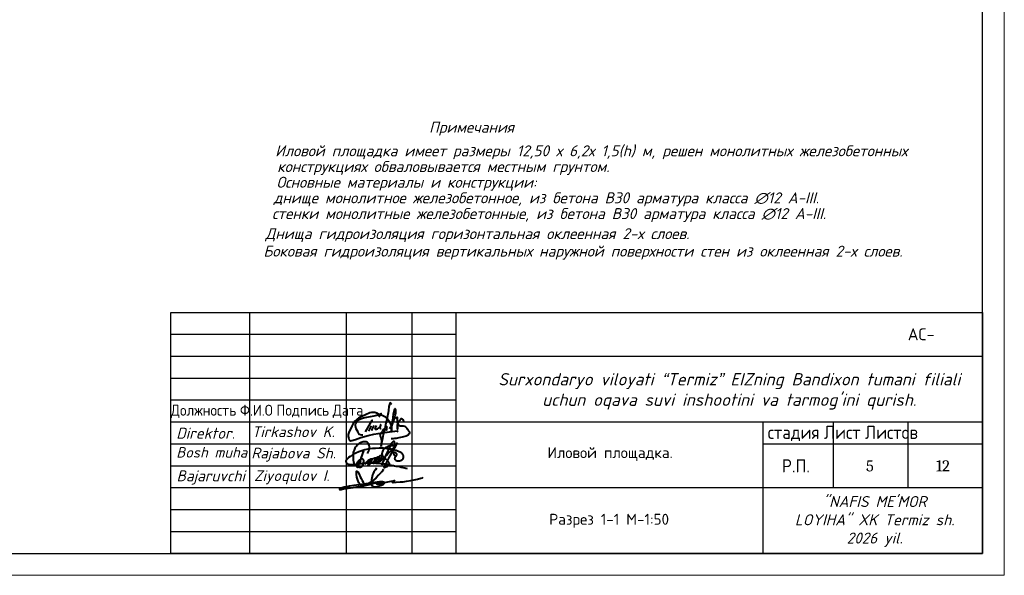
# Model space of a CAD drawing. Header units: millimetres. Extents: x -2765404 to 1548445, y -374876 to 1313256.
# Tile 36 of 77: x 35316 to 57755, y -155974 to -143298. Entities that reach past the tile are written whole.
import ezdxf

# ---------------------------------------------------------------- set-up
doc = ezdxf.new("R2010")
doc.units = ezdxf.units.MM
for name, color, linetype in [('PDF _0', 7, 'Continuous'), ('PDF _Текст', 7, 'Continuous'), ('PDF _Формат', 7, 'Continuous'), ('PDF _ЭМ', 7, 'Continuous')]:
    doc.layers.add(name, color=color, linetype=linetype)
doc.styles.add('ISOCPEUR', font='isocpeui.ttf', dxfattribs={"height": 300})
doc.styles.add('PDF Cambria', font='Cambria.ttf')
doc.styles.add('PDF ISOCPEUR', font='isocpeur.ttf')
doc.styles.add('PDF ISOCPEUR Italic', font='isocpeui.ttf')
doc.styles.add('Standard 1', font='isocpeur.ttf', dxfattribs={"height": 300})
doc.styles.add('V@ler@Live', font='isocpeui.ttf')

# ---------------------------------------------------------------- blocks, each defined once
blk = doc.blocks.new('ghfgj jghjmhg jjbkm jkm')
at = {"color": 5, "linetype": 'ByBlock', "lineweight": 40}
for points in [[(-261.31, -8185.11), (-261.13, -8184.8), (-260.98, -8184.44), (-260.83, -8184.1), (-260.77, -8183.74), (-260.77, -8183.33), (-260.84, -8183.04), (-260.94, -8182.72), (-261.1, -8182.45), (-261.24, -8182.27), (-261.41, -8182.13), (-261.62, -8182.06), (-261.9, -8181.99), (-262.16, -8181.99), (-262.45, -8182.02), (-262.71, -8182.09), (-263.01, -8182.18), (-263.21, -8182.28), (-263.56, -8182.45), (-264.11, -8182.93), (-264.37, -8183.23), (-264.55, -8183.47), (-264.7, -8183.74), (-264.8, -8183.97), (-264.9, -8184.28), (-265, -8184.61), (-265.09, -8184.89), (-265.13, -8185.31), (-265.15, -8185.69), (-265.12, -8186.51), (-265.09, -8186.93), (-265.04, -8187.29), (-264.92, -8187.73), (-264.78, -8187.96), (-264.64, -8188.12), (-264.45, -8188.27), (-264.32, -8188.36), (-264.16, -8188.48), (-263.95, -8188.61), (-263.68, -8188.73), (-263.56, -8188.75), (-263.38, -8188.75), (-263.2, -8188.74), (-263.02, -8188.68), (-262.84, -8188.57), (-262.69, -8188.42), (-262.59, -8188.25), (-262.52, -8188.12), (-262.41, -8187.9), (-262.33, -8187.69), (-262.3, -8187.5), (-262.26, -8187.31), (-262.28, -8187.17), (-262.31, -8186.97), (-262.36, -8186.84), (-262.45, -8186.73), (-262.56, -8186.64), (-262.73, -8186.58), (-262.89, -8186.59), (-263.01, -8186.62), (-263.19, -8186.68), (-263.41, -8186.81), (-263.72, -8187.06), (-263.88, -8187.25), (-263.98, -8187.39), (-264.08, -8187.51), (-264.14, -8187.64), (-264.2, -8187.77), (-264.24, -8187.93), (-264.28, -8188.14), (-264.29, -8188.31), (-264.26, -8188.51), (-264.16, -8188.67), (-264.1, -8188.78), (-264.05, -8188.82), (-264.02, -8188.82), (-263.97, -8188.8), (-263.94, -8188.76), (-263.9, -8188.7), (-263.85, -8188.61), (-263.54, -8187.99), (-263.32, -8187.47), (-263.12, -8186.97), (-262.97, -8186.37), (-262.66, -8185.37), (-262.49, -8184.87), (-262.44, -8184.66), (-262.42, -8184.64), (-262.41, -8184.62), (-262.39, -8184.62), (-262.37, -8184.63), (-262.36, -8184.64), (-262.36, -8184.67), (-262.36, -8184.69), (-262.37, -8184.71), (-262.38, -8184.74)], [(-261.91, -8188.06), (-261.82, -8187.85), (-261.76, -8187.75), (-261.72, -8187.7), (-261.67, -8187.6), (-261.55, -8187.48), (-261.46, -8187.39), (-261.37, -8187.28), (-261.3, -8187.19), (-261.16, -8187.1), (-261.1, -8187.05), (-261, -8186.94), (-260.91, -8186.85), (-260.83, -8186.81), (-260.75, -8186.76), (-260.66, -8186.71), (-260.58, -8186.66), (-260.51, -8186.61), (-260.44, -8186.57), (-260.38, -8186.54), (-260.32, -8186.52), (-260.26, -8186.51), (-260.22, -8186.51), (-260.19, -8186.53), (-260.18, -8186.54), (-260.16, -8186.58), (-260.14, -8186.65), (-260.15, -8186.71), (-260.15, -8186.76), (-260.17, -8186.81), (-260.19, -8186.86), (-260.2, -8186.9), (-260.24, -8187.01), (-260.26, -8187.11), (-260.27, -8187.17), (-260.29, -8187.21), (-260.32, -8187.29), (-260.35, -8187.37), (-260.38, -8187.43), (-260.41, -8187.49), (-260.47, -8187.62), (-260.52, -8187.67), (-260.56, -8187.77), (-260.6, -8187.82), (-260.66, -8187.9), (-260.7, -8187.94), (-260.73, -8187.99), (-260.76, -8188.02), (-260.79, -8188.05), (-260.82, -8188.09), (-260.86, -8188.12), (-260.89, -8188.15), (-260.93, -8188.18), (-260.96, -8188.21), (-261, -8188.23), (-261.04, -8188.26), (-261.08, -8188.27), (-261.1, -8188.25), (-261.1, -8188.22), (-261.1, -8188.19), (-261.09, -8188.15), (-261.08, -8188.12), (-261.06, -8188.06), (-261.04, -8188.01), (-261.02, -8187.96), (-261, -8187.92), (-260.96, -8187.85), (-260.93, -8187.79), (-260.89, -8187.71), (-260.88, -8187.68), (-260.84, -8187.63), (-260.77, -8187.53), (-260.75, -8187.48), (-260.74, -8187.45), (-260.71, -8187.4), (-260.69, -8187.35), (-260.66, -8187.31), (-260.63, -8187.27), (-260.6, -8187.22), (-260.57, -8187.19), (-260.54, -8187.14), (-260.5, -8187.1), (-260.47, -8187.07), (-260.44, -8187.02), (-260.4, -8186.98), (-260.38, -8186.96), (-260.36, -8186.94), (-260.34, -8186.92), (-260.32, -8186.89), (-260.3, -8186.86), (-260.28, -8186.83), (-260.25, -8186.78), (-260.21, -8186.75), (-260.15, -8186.7), (-260.11, -8186.66), (-260.05, -8186.6), (-259.98, -8186.55), (-259.9, -8186.51), (-259.83, -8186.45), (-259.75, -8186.42), (-259.7, -8186.4), (-259.64, -8186.37), (-259.58, -8186.35), (-259.51, -8186.34), (-259.45, -8186.32), (-259.39, -8186.3), (-259.34, -8186.28), (-259.28, -8186.28), (-259.24, -8186.27), (-259.17, -8186.27), (-259.12, -8186.28), (-259.08, -8186.33), (-259.05, -8186.37), (-259.01, -8186.42), (-259, -8186.47), (-258.99, -8186.51), (-258.98, -8186.58), (-258.99, -8186.62), (-259, -8186.68), (-259, -8186.76), (-259.02, -8186.81), (-259.04, -8186.88), (-259.06, -8186.94), (-259.09, -8187.01), (-259.11, -8187.08), (-259.14, -8187.16), (-259.17, -8187.22), (-259.23, -8187.3), (-259.27, -8187.37), (-259.32, -8187.45), (-259.37, -8187.52), (-259.43, -8187.59), (-259.47, -8187.65), (-259.52, -8187.72), (-259.58, -8187.77), (-259.66, -8187.78), (-259.72, -8187.77), (-259.78, -8187.75), (-259.78, -8187.71), (-259.78, -8187.65), (-259.76, -8187.61), (-259.75, -8187.55), (-259.73, -8187.52), (-259.71, -8187.48), (-259.68, -8187.44), (-259.65, -8187.39), (-259.62, -8187.34), (-259.59, -8187.28), (-259.55, -8187.24), (-259.52, -8187.17), (-259.47, -8187.1), (-259.43, -8187.03), (-259.38, -8186.94), (-259.33, -8186.83), (-259.25, -8186.73), (-259.21, -8186.65), (-259.19, -8186.6), (-259.16, -8186.53), (-259.11, -8186.46), (-259.08, -8186.41), (-259.04, -8186.38), (-258.99, -8186.35), (-258.94, -8186.3), (-258.87, -8186.25), (-258.79, -8186.2), (-258.73, -8186.14), (-258.66, -8186.11), (-258.58, -8186.08), (-258.51, -8186.06), (-258.43, -8186.05), (-258.37, -8186.04), (-258.3, -8186.05), (-258.24, -8186.08), (-258.17, -8186.14), (-258.14, -8186.2), (-258.11, -8186.28), (-258.1, -8186.34), (-258.11, -8186.41), (-258.12, -8186.47), (-258.14, -8186.54), (-258.15, -8186.59), (-258.17, -8186.66), (-258.19, -8186.72), (-258.2, -8186.78), (-258.2, -8186.82), (-258.22, -8186.86), (-258.23, -8186.89), (-258.25, -8186.92), (-258.26, -8186.95), (-258.29, -8186.99), (-258.32, -8187.02), (-258.34, -8187.05), (-258.39, -8187.11), (-258.43, -8187.16), (-258.47, -8187.21), (-258.52, -8187.26), (-258.56, -8187.3), (-258.6, -8187.34), (-258.66, -8187.39), (-258.71, -8187.42), (-258.76, -8187.45), (-258.81, -8187.46), (-258.87, -8187.47), (-258.92, -8187.46), (-258.97, -8187.43), (-259, -8187.37), (-259, -8187.33), (-258.99, -8187.29), (-258.97, -8187.22), (-258.94, -8187.15), (-258.92, -8187.1), (-258.9, -8187.04), (-258.87, -8186.98), (-258.83, -8186.92), (-258.79, -8186.83), (-258.73, -8186.76), (-258.69, -8186.69), (-258.64, -8186.6), (-258.59, -8186.53), (-258.52, -8186.39), (-258.45, -8186.3), (-258.4, -8186.23), (-258.37, -8186.19), (-258.33, -8186.13), (-258.27, -8186.07), (-258.27, -8186.07), (-258.2, -8185.98), (-258.14, -8185.89), (-258.09, -8185.82), (-258.02, -8185.76), (-257.94, -8185.7), (-257.9, -8185.67), (-257.82, -8185.66), (-257.78, -8185.64), (-257.74, -8185.64), (-257.71, -8185.65), (-257.67, -8185.67), (-257.64, -8185.68), (-257.63, -8185.7), (-257.61, -8185.72), (-257.59, -8185.75), (-257.57, -8185.79), (-257.56, -8185.83), (-257.55, -8185.87), (-257.55, -8185.91), (-257.55, -8185.96), (-257.55, -8186.03), (-257.56, -8186.07), (-257.56, -8186.08), (-257.57, -8186.15), (-257.59, -8186.21), (-257.61, -8186.3), (-257.64, -8186.38), (-257.66, -8186.44), (-257.67, -8186.48), (-257.68, -8186.51), (-257.71, -8186.54), (-257.75, -8186.6), (-257.8, -8186.67), (-257.83, -8186.72), (-257.86, -8186.76), (-257.9, -8186.81), (-257.94, -8186.88), (-257.98, -8186.93), (-258, -8186.95), (-258.03, -8187), (-258.06, -8187.06), (-258.11, -8187.11), (-258.14, -8187.15), (-258.19, -8187.21), (-258.24, -8187.27), (-258.25, -8187.29), (-258.28, -8187.33), (-258.29, -8187.35), (-258.32, -8187.39), (-258.34, -8187.43), (-258.37, -8187.43), (-258.37, -8187.42), (-258.36, -8187.39), (-258.34, -8187.37), (-258.33, -8187.36), (-258.31, -8187.35), (-258.29, -8187.34), (-258.26, -8187.34), (-258.24, -8187.33), (-258.21, -8187.33), (-258.19, -8187.32), (-258.17, -8187.31), (-258.16, -8187.3), (-258.14, -8187.29), (-258.12, -8187.27), (-258.07, -8187.24), (-258.03, -8187.21), (-257.98, -8187.19), (-257.95, -8187.16), (-257.9, -8187.14), (-257.87, -8187.12), (-257.84, -8187.09), (-257.79, -8187.07), (-257.75, -8187.03), (-257.72, -8186.99), (-257.69, -8186.96), (-257.65, -8186.92), (-257.62, -8186.9), (-257.6, -8186.88), (-257.56, -8186.85), (-257.53, -8186.81), (-257.48, -8186.78), (-257.44, -8186.74), (-257.38, -8186.69), (-257.35, -8186.66), (-257.31, -8186.62), (-257.23, -8186.55), (-257.19, -8186.5), (-257.11, -8186.42), (-257.09, -8186.38), (-257.05, -8186.35), (-257.02, -8186.32), (-256.95, -8186.25), (-256.89, -8186.21), (-256.84, -8186.14), (-256.8, -8186.1), (-256.75, -8186.04), (-256.69, -8185.98), (-256.62, -8185.91), (-256.51, -8185.83), (-256.44, -8185.76), (-256.35, -8185.66), (-256.25, -8185.58), (-256.13, -8185.49), (-256.02, -8185.4), (-255.95, -8185.32), (-255.88, -8185.25), (-255.84, -8185.19), (-255.77, -8185.12), (-255.73, -8185.07), (-255.68, -8185.03), (-255.64, -8184.98), (-255.58, -8184.94), (-255.53, -8184.88), (-255.49, -8184.83), (-255.41, -8184.76), (-255.34, -8184.69), (-255.27, -8184.63), (-255.19, -8184.52), (-255.12, -8184.44), (-255.03, -8184.33), (-254.95, -8184.24), (-254.87, -8184.16), (-254.79, -8184.07), (-254.68, -8183.95), (-254.62, -8183.87), (-254.55, -8183.8), (-254.44, -8183.7), (-254.37, -8183.64), (-254.29, -8183.57), (-254.22, -8183.49), (-254.18, -8183.4), (-254.14, -8183.31), (-254.1, -8183.19), (-254.04, -8183.1), (-253.99, -8183), (-253.98, -8182.94), (-253.95, -8182.84), (-253.96, -8182.75), (-253.96, -8182.67), (-253.96, -8182.59), (-253.98, -8182.53), (-254, -8182.46), (-254, -8182.41), (-254.01, -8182.37), (-254.01, -8182.32), (-254.02, -8182.27), (-254.05, -8182.2), (-254.07, -8182.14), (-254.08, -8182.09), (-254.1, -8182.05), (-254.11, -8182.01), (-254.14, -8181.97), (-254.16, -8181.92), (-254.2, -8181.91), (-254.23, -8181.9), (-254.26, -8181.89), (-254.3, -8181.91), (-254.35, -8181.94), (-254.43, -8181.95), (-254.47, -8181.99), (-254.53, -8182.04), (-254.57, -8182.08), (-254.64, -8182.12), (-254.69, -8182.17), (-254.76, -8182.23), (-254.81, -8182.27), (-254.87, -8182.35), (-254.96, -8182.46), (-255, -8182.55), (-255.07, -8182.66), (-255.12, -8182.79), (-255.15, -8182.86), (-255.19, -8182.97), (-255.27, -8183.13), (-255.37, -8183.34), (-255.41, -8183.43), (-255.53, -8183.68), (-255.67, -8183.97), (-256, -8184.65), (-256.31, -8185.35), (-256.67, -8186.19), (-256.9, -8186.73), (-257.1, -8187.18), (-257.41, -8187.89), (-257.54, -8188.2)], [(-253.34, -8182.28), (-253.56, -8182.65), (-253.77, -8183), (-254.11, -8183.59), (-254.52, -8184.3), (-254.91, -8184.96), (-255.39, -8185.76), (-255.74, -8186.34), (-256.11, -8187.1), (-256.54, -8187.95), (-256.73, -8188.33), (-256.84, -8188.57), (-256.93, -8188.74), (-256.92, -8188.8), (-256.89, -8188.85), (-256.86, -8188.86), (-256.81, -8188.84), (-256.74, -8188.83), (-256.64, -8188.81), (-256.56, -8188.79), (-256.47, -8188.76), (-256.39, -8188.73), (-256.31, -8188.7), (-256.23, -8188.63), (-256.13, -8188.56), (-256, -8188.5), (-255.91, -8188.43), (-255.81, -8188.37), (-255.75, -8188.32), (-255.67, -8188.28), (-255.63, -8188.22), (-255.59, -8188.15), (-255.56, -8188.11), (-255.5, -8188.03), (-255.46, -8187.96), (-255.44, -8187.92), (-255.45, -8187.85), (-255.46, -8187.79), (-255.5, -8187.71), (-255.54, -8187.64), (-255.58, -8187.57), (-255.61, -8187.51), (-255.65, -8187.45), (-255.7, -8187.36), (-255.76, -8187.29), (-255.8, -8187.25), (-255.85, -8187.2), (-255.9, -8187.14), (-255.94, -8187.09), (-255.98, -8187.05), (-256.02, -8187), (-256.07, -8186.95), (-256.18, -8186.86), (-256.26, -8186.79), (-256.33, -8186.71), (-256.41, -8186.65), (-256.47, -8186.6), (-256.58, -8186.49), (-256.65, -8186.42), (-256.71, -8186.36), (-256.79, -8186.28), (-257.01, -8186.05), (-257.11, -8185.94), (-257.19, -8185.79), (-257.27, -8185.64), (-257.33, -8185.47), (-257.37, -8185.32), (-257.38, -8185.12), (-257.35, -8184.97), (-257.32, -8184.85), (-257.27, -8184.71), (-257.23, -8184.56), (-257.16, -8184.36), (-257.04, -8184.14), (-256.93, -8184), (-256.82, -8183.83), (-256.71, -8183.73), (-256.61, -8183.62), (-256.49, -8183.55), (-256.34, -8183.46), (-256.22, -8183.4), (-256.1, -8183.33), (-255.94, -8183.23), (-255.78, -8183.18), (-255.62, -8183.13), (-255.47, -8183.08), (-255.27, -8183.05), (-255.11, -8183.03), (-254.91, -8183), (-254.69, -8183), (-254.47, -8183.01), (-254.3, -8183.05), (-254.08, -8183.21), (-253.99, -8183.39)], [(-254.12, -8185.87), (-253.9, -8185.82), (-253.74, -8185.78), (-253.55, -8185.63), (-253.51, -8185.51), (-253.5, -8185.43), (-253.51, -8185.3), (-253.56, -8185.19), (-253.6, -8185.09), (-253.66, -8185.02), (-253.75, -8184.96), (-253.85, -8184.92), (-253.94, -8184.88), (-254.03, -8184.84), (-254.1, -8184.84), (-254.19, -8184.85), (-254.27, -8184.88), (-254.32, -8184.93), (-254.37, -8185.02), (-254.4, -8185.1), (-254.39, -8185.21), (-254.33, -8185.34), (-254.28, -8185.45), (-254.21, -8185.54), (-254.12, -8185.61), (-254.02, -8185.68), (-253.92, -8185.74), (-253.82, -8185.8), (-253.82, -8185.8), (-253.76, -8185.91), (-253.77, -8185.94), (-253.82, -8185.97), (-253.89, -8186.03), (-253.95, -8186.11), (-254.01, -8186.18), (-254.04, -8186.27), (-254.07, -8186.34), (-254.08, -8186.44), (-254.05, -8186.53), (-254.03, -8186.62), (-253.98, -8186.7), (-253.92, -8186.77), (-253.84, -8186.85), (-253.78, -8186.91), (-253.73, -8186.97), (-253.64, -8187.02), (-253.58, -8187.04), (-253.52, -8187.05), (-253.46, -8187.06), (-253.38, -8187.07), (-253.28, -8187.07), (-253.18, -8187.08), (-253.1, -8187.08), (-253.03, -8187.07), (-252.94, -8187.07), (-252.86, -8187.06), (-252.76, -8187.05), (-252.69, -8187.05), (-252.61, -8187.04), (-252.55, -8187.02), (-252.48, -8187), (-252.43, -8186.98), (-252.36, -8186.95), (-252.29, -8186.92), (-252.24, -8186.9), (-252.18, -8186.87), (-252.14, -8186.84), (-252.09, -8186.81), (-252.04, -8186.78), (-251.99, -8186.73), (-251.96, -8186.7), (-251.91, -8186.65), (-251.87, -8186.61), (-251.84, -8186.56), (-251.82, -8186.52), (-251.78, -8186.43), (-251.74, -8186.32), (-251.7, -8186.18), (-251.67, -8186.04), (-251.67, -8185.93), (-251.67, -8185.84), (-251.7, -8185.76), (-251.74, -8185.66), (-251.78, -8185.55), (-251.84, -8185.46), (-251.91, -8185.36), (-251.99, -8185.24), (-252.07, -8185.14), (-252.18, -8185.04), (-252.3, -8184.94), (-252.43, -8184.86), (-252.58, -8184.77), (-252.84, -8184.65), (-253.04, -8184.57), (-253.31, -8184.48), (-253.69, -8184.34), (-254.02, -8184.22), (-254.4, -8184.14), (-254.97, -8183.99), (-255.26, -8183.95), (-255.57, -8183.9), (-255.82, -8183.86), (-256.1, -8183.85), (-256.38, -8183.8), (-257.05, -8183.75), (-257.45, -8183.75), (-257.92, -8183.74), (-258.19, -8183.75), (-259.16, -8183.78), (-259.99, -8183.83), (-260.63, -8183.91), (-261.2, -8183.99), (-261.98, -8184.18), (-262.58, -8184.34), (-263.58, -8184.7), (-264.46, -8185.07), (-265.01, -8185.31), (-265.4, -8185.54), (-265.96, -8185.89), (-266.37, -8186.23), (-266.53, -8186.4), (-266.67, -8186.54), (-266.78, -8186.65), (-266.86, -8186.73), (-266.94, -8186.85), (-267, -8186.95), (-267.04, -8187.06), (-267.07, -8187.19), (-267.06, -8187.29), (-267.03, -8187.44), (-266.97, -8187.56), (-266.91, -8187.66), (-266.83, -8187.75), (-266.75, -8187.84), (-266.67, -8187.89), (-266.55, -8187.94), (-266.42, -8187.98), (-266.33, -8188.01), (-266.26, -8188.02), (-266.13, -8188.04), (-265.99, -8188.06), (-265.8, -8188.08), (-265.56, -8188.09), (-265.34, -8188.09), (-265.08, -8188.07), (-264.93, -8188.06), (-264.83, -8188.05), (-264.55, -8188.03), (-264.33, -8187.99), (-264.11, -8187.96), (-263.82, -8187.91), (-263.6, -8187.86), (-263.31, -8187.82), (-262.96, -8187.78), (-262.71, -8187.73), (-262.33, -8187.69), (-261.88, -8187.67), (-261.47, -8187.66), (-261.12, -8187.65), (-260.83, -8187.6), (-260.44, -8187.62), (-259.84, -8187.64), (-259.56, -8187.65), (-259.12, -8187.68), (-258.65, -8187.7), (-258.07, -8187.73), (-257.59, -8187.79), (-257.07, -8187.87), (-256.72, -8187.9), (-256.52, -8187.92), (-256.35, -8187.94), (-256.02, -8187.97), (-255.72, -8188.04), (-255.41, -8188.12), (-254.87, -8188.24), (-254.39, -8188.34), (-254.14, -8188.4), (-253.79, -8188.47), (-253.42, -8188.55), (-252.82, -8188.64), (-252.33, -8188.75), (-251.87, -8188.84), (-251.4, -8188.97), (-251.1, -8189.05), (-250.73, -8189.15)]]:
    blk.add_lwpolyline(points, dxfattribs=at)
blk = doc.blocks.new('dhfdgh xfghfgh ffnhjmgmgvbnfgg')
at = {"color": 5, "lineweight": 40, "ltscale": 0.5}
for p, q in [((1479206, -21938), (1479191, -22031)), ((1479223, -21865), (1479206, -21938)), ((1479232, -21840), (1479223, -21865)), ((1479249, -21856), (1479232, -21840)), ((1479259, -21871), (1479249, -21856)), ((1479272, -21891), (1479259, -21871)), ((1479156, -22246), (1479134, -22332)), ((1479166, -22194), (1479156, -22246)), ((1479186, -22087), (1479166, -22194)), ((1479191, -22031), (1479186, -22087)), ((1479050, -22522), (1479087, -22472)), ((1479107, -22459), (1479072, -22596)), ((1479087, -22472), (1479140, -22415)), ((1479134, -22332), (1479107, -22459)), ((1479140, -22415), (1479151, -22408)), ((1479150, -22450), (1479148, -22470)), ((1479148, -22470), (1479149, -22483)), ((1479149, -22483), (1479151, -22492)), ((1479155, -22412), (1479150, -22450)), ((1479151, -22408), (1479154, -22407)), ((1479154, -22407), (1479155, -22408)), ((1479155, -22408), (1479155, -22412)), ((1479000, -22618), (1479005, -22595)), ((1479005, -22637), (1479000, -22618)), ((1479005, -22595), (1479014, -22576)), ((1479011, -22653), (1479005, -22637)), ((1479022, -22680), (1479011, -22653)), ((1479014, -22576), (1479036, -22544)), ((1479031, -22709), (1479022, -22680)), ((1479036, -22732), (1479031, -22709)), ((1479052, -22687), (1479032, -22801)), ((1479036, -22544), (1479050, -22522)), ((1479072, -22596), (1479052, -22687)), ((1479151, -22492), (1479158, -22500)), ((1479019, -22877), (1479038, -22760)), ((1479020, -22878), (1479019, -22877)), ((1479022, -22878), (1479020, -22878)), ((1479023, -22878), (1479022, -22878)), ((1479032, -22801), (1479023, -22878)), ((1479037, -22753), (1479036, -22732)), ((1479038, -22760), (1479037, -22753))]:
    blk.add_line(p, q, dxfattribs=at)
for points in [[(1479224, -22461), (1479241, -22423), (1479263, -22388), (1479286, -22338), (1479310, -22292), (1479322, -22264), (1479330, -22239), (1479338, -22215), (1479346, -22183), (1479354, -22152), (1479360, -22124), (1479365, -22096), (1479367, -22070), (1479369, -22045), (1479368, -22026), (1479364, -22015), (1479359, -22001), (1479353, -21992), (1479349, -21988), (1479343, -21990), (1479338, -21999), (1479325, -22026), (1479317, -22050), (1479303, -22121), (1479295, -22194), (1479288, -22255), (1479285, -22289), (1479287, -22329), (1479273, -22379), (1479269, -22399), (1479267, -22423), (1479266, -22510), (1479267, -22423), (1479264, -22393), (1479257, -22371), (1479245, -22338), (1479230, -22312), (1479213, -22288), (1479197, -22267), (1479163, -22229), (1479123, -22191), (1479078, -22165), (1479048, -22150), (1479017, -22138), (1478960, -22115), (1478920, -22095), (1478874, -22081), (1478828, -22076), (1478795, -22076), (1478757, -22086), (1478724, -22099), (1478682, -22118), (1478638, -22137), (1478583, -22162), (1478528, -22189), (1478491, -22208), (1478456, -22235), (1478431, -22255), (1478400, -22283), (1478364, -22333), (1478328, -22399), (1478297, -22467), (1478272, -22526), (1478245, -22599), (1478244, -22642), (1478258, -22687), (1478271, -22724), (1478283, -22739), (1478299, -22746), (1478333, -22741), (1478419, -22713), (1478544, -22668), (1478713, -22620), (1478849, -22592), (1478951, -22572), (1479044, -22558), (1479219, -22534), (1479347, -22518), (1479408, -22511), (1479401, -22525), (1479395, -22539)], [(1478590, -22609), (1478563, -22611), (1478536, -22606), (1478508, -22594), (1478492, -22572), (1478477, -22543), (1478457, -22505), (1478436, -22461), (1478424, -22427), (1478418, -22390), (1478420, -22362), (1478428, -22331), (1478450, -22291), (1478476, -22262), (1478517, -22234), (1478557, -22216), (1478609, -22205), (1478683, -22191), (1478773, -22173), (1478857, -22158), (1478923, -22138), (1478971, -22125), (1478994, -22118), (1479019, -22100), (1478992, -22128), (1478984, -22142), (1478977, -22157), (1478975, -22170), (1478974, -22182), (1478970, -22188)], [(1478815, -22321), (1478813, -22292), (1478811, -22258), (1478794, -22275), (1478764, -22325), (1478645, -22532)], [(1479375, -22225), (1479399, -22187), (1479408, -22471), (1479406, -22364), (1479416, -22351), (1479426, -22333), (1479442, -22289), (1479460, -22262), (1479482, -22228), (1479492, -22220), (1479503, -22219), (1479516, -22225), (1479531, -22244), (1479541, -22265), (1479548, -22281), (1479549, -22285), (1479547, -22292), (1479546, -22295)], [(1478786, -22391), (1478727, -22519)], [(1478846, -22385), (1478807, -22466), (1478802, -22481), (1478800, -22494), (1478800, -22502)], [(1478907, -22386), (1478897, -22404), (1478885, -22424), (1478879, -22440), (1478875, -22452), (1478877, -22464), (1478883, -22471), (1478896, -22473), (1478913, -22473), (1478938, -22461), (1478961, -22447), (1478982, -22427), (1479002, -22408), (1479014, -22394), (1479018, -22382), (1479015, -22375), (1479011, -22368), (1479007, -22368), (1479005, -22370), (1479005, -22373), (1479000, -22386), (1478997, -22398), (1478993, -22411), (1478991, -22421), (1478990, -22431), (1478991, -22441), (1478994, -22446), (1478997, -22450), (1479003, -22454), (1479010, -22458), (1479016, -22458), (1479021, -22458)], [(1479406, -22374), (1479409, -22371), (1479414, -22366), (1479421, -22364), (1479428, -22365), (1479436, -22369), (1479442, -22378), (1479450, -22386), (1479461, -22390), (1479473, -22392), (1479487, -22392), (1479513, -22394), (1479539, -22395), (1479569, -22403), (1479595, -22415), (1479614, -22428), (1479628, -22445), (1479646, -22471), (1479661, -22498), (1479681, -22526), (1479687, -22537), (1479687, -22560), (1479684, -22579), (1479675, -22591), (1479656, -22609), (1479642, -22621), (1479610, -22634), (1479580, -22644), (1479519, -22659), (1479477, -22667), (1479435, -22675), (1479378, -22687), (1479338, -22693), (1479306, -22697), (1479276, -22700), (1479260, -22700)]]:
    blk.add_lwpolyline(points, dxfattribs=at)
blk = doc.blocks.new('65616152')
at = {"color": 5, "lineweight": 40, "true_color": 0x0000f5}
for points in [[(1279415, 265228), (1279057, 264705), (1278598, 264034), (1278382, 263509), (1278134, 263078), (1277994, 262545), (1277851, 262004), (1277776, 261556), (1277737, 261115), (1277701, 260716), (1277722, 260496), (1277730, 260167), (1277796, 259731), (1278018, 259441), (1278309, 259225), (1278601, 259127), (1278991, 259098), (1279387, 259094), (1279889, 259189), (1280352, 259407), (1281030, 259696), (1281576, 259928), (1281931, 260200), (1282034, 260401), (1281915, 260623), (1281551, 260802), (1281087, 260808), (1280787, 260808), (1280423, 260740), (1278109, 260488), (1276657, 260251), (1273700, 259801), (1271955, 259526), (1270532, 259301), (1269315, 259055), (1268808, 258966), (1268177, 258779), (1267649, 258632), (1267284, 258500), (1267248, 258412), (1267248, 258332), (1267308, 258272), (1267394, 258235), (1267537, 258235), (1267798, 258265), (1268152, 258306), (1268635, 258416), (1270126, 258669), (1271729, 258942), (1273456, 259235), (1275247, 259448), (1276608, 259807), (1278166, 260278), (1279164, 260481), (1280050, 260662), (1280154, 260639), (1280222, 260575), (1280266, 260538), (1280286, 260413), (1280230, 260351), (1280112, 260149), (1279962, 259982), (1279798, 259901), (1279639, 259901), (1279532, 259986), (1279532, 260140), (1279619, 260220), (1279823, 260292), (1280029, 260305), (1280257, 260260), (1280465, 260227), (1280574, 260185), (1280628, 260118), (1280634, 260043), (1280629, 259995), (1280611, 259940), (1280586, 259895), (1280481, 259863), (1280375, 259863), (1280289, 259889), (1280212, 259951), (1280204, 260034), (1280218, 260112), (1280244, 260181), (1280300, 260215), (1280515, 260227), (1280771, 260244), (1280828, 260248), (1280864, 260248), (1280895, 260239), (1280924, 260227), (1280964, 260203), (1280979, 260186), (1280980, 260156), (1280974, 260129), (1280946, 260081), (1280921, 260037), (1280844, 259996), (1280779, 259986), (1280731, 260016), (1280717, 260057), (1280717, 260098), (1280753, 260174), (1280828, 260200), (1280911, 260207), (1281178, 260270), (1281517, 260320), (1281866, 260434), (1282075, 260502), (1282650, 260656), (1283660, 260868), (1284229, 260987), (1284438, 261031), (1284872, 261121), (1285210, 261192), (1285303, 261186), (1285343, 261126), (1285343, 261065), (1285294, 261016), (1285139, 260982), (1285029, 260923), (1284933, 260873), (1284796, 260768), (1284756, 260700), (1284730, 260601), (1284760, 260561), (1284805, 260502), (1284929, 260533), (1285893, 260609), (1287154, 260721), (1288182, 260812), (1289325, 261007), (1290754, 261222), (1291857, 261388), (1292886, 261648), (1294011, 261945), (1294504, 262120), (1294798, 262268)], [(1281686, 264696), (1280112, 262946), (1279339, 262085), (1278484, 261359), (1277785, 260766), (1276609, 260060), (1275744, 259541), (1275063, 259376), (1274447, 259568), (1273996, 259965), (1273640, 260471), (1273243, 261332), (1272956, 262330), (1272845, 263146), (1272845, 263773), (1272899, 264287), (1273004, 264324), (1273111, 264236), (1273275, 264022), (1273734, 263260), (1274076, 262456), (1274414, 261823), (1274730, 261257), (1275006, 260715), (1275242, 260425)], [(1281686, 264696), (1281695, 264710), (1281696, 264715), (1281696, 264720), (1281694, 264726), (1281689, 264735), (1281682, 264745), (1281671, 264754), (1281659, 264758), (1281649, 264764), (1281632, 264769), (1281615, 264770), (1281595, 264770), (1281576, 264768), (1281566, 264766), (1281556, 264763), (1281543, 264757), (1281533, 264746), (1281505, 264697), (1281469, 264630), (1281184, 263973)]]:
    blk.add_lwpolyline(points, dxfattribs=at)

msp = doc.modelspace()

# ---------------------------------------------------------------- linework, layer by layer
at = {"layer": 'PDF _0', "lineweight": 25}
msp.add_lwpolyline([(57255, -155474), (38757, -155474), (38757, -149975), (57255, -149975)], close=True, dxfattribs=at)
for points in [[(40556, -149975), (40556, -155474)], [(42756, -149975), (42756, -155474)], [(44256, -149975), (44256, -155474)], [(45256, -149975), (45256, -155474)], [(38757, -150475), (45256, -150475)], [(38757, -150975), (57255, -150975)], [(38757, -151475), (45256, -151475)], [(38757, -151974), (45256, -151974)], [(38757, -152474), (57255, -152474)], [(52255, -152474), (52255, -155474)], [(53857, -152474), (53857, -153974)], [(55557, -152474), (55557, -153974)], [(38757, -152974), (45256, -152974)], [(52255, -152974), (57255, -152974)], [(38757, -153474), (45256, -153474)], [(38757, -153974), (57255, -153974)], [(38757, -154474), (45256, -154474)], [(38757, -154974), (45256, -154974)]]:
    msp.add_lwpolyline(points, dxfattribs=at)
at = {"layer": 'PDF _Формат', "lineweight": 30}
msp.add_lwpolyline([(38757, -155474), (38757, -149975), (57255, -149975)], dxfattribs=at)
at = {"layer": 'PDF _ЭМ', "lineweight": 20}
msp.add_lwpolyline([(57755, -126277), (57755, -155974), (15757, -155974), (15757, -126277), (57755, -126277), (57755, -155974), (15757, -155974), (15757, -126277)], dxfattribs=at)
at = {"layer": 'PDF _ЭМ', "lineweight": 30}
msp.add_lwpolyline([(17756, -146975), (16556, -146975), (16556, -155474), (17756, -155474), (57255, -155474), (57255, -126777), (17756, -126777), (17756, -155474)], dxfattribs=at)

# ---------------------------------------------------------------- block references
at = {"lineweight": 40, "xscale": 0.9677430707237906, "yscale": 0.9677430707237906, "zscale": 0.9677430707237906}
msp.add_blockref('dhfdgh xfghfgh ffnhjmgmgvbnfgg', (-1387760, -130894), dxfattribs=at)
at = {"color": 0, "xscale": 85.50048011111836, "yscale": 85.50048011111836, "zscale": 85.50048011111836}
msp.add_blockref('ghfgj jghjmhg jjbkm jkm', (65584, 546638), dxfattribs=at)
at = {"color": 0, "ltscale": 100, "xscale": 0.06931321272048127, "yscale": 0.06931321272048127, "zscale": 0.06931321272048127}
msp.add_blockref('65616152', (-45234, -171916), dxfattribs=at)

# ---------------------------------------------------------------- texts
at = {"ltscale": 100}
for s, insert, char_height, width, attachment_point, style in [('{\\fISOCPEUR|b0|i1|c204|p34;Surxondaryo viloyati “Termiz” EIZning Bandixon tumani filiali uchun oqava suvi inshootini va tarmog’ini qurish.}', (51487, -151777), 280, 10975.54, 5, 'Standard 1'), ('Direktor.', (38883, -152732), 250, 1800, 4, 'V@ler@Live'), ('Bosh muha', (38883, -153168), 240, 1800, 4, 'V@ler@Live'), ('Bajaruvchi', (38890, -153742), 250, 1800, 4, 'V@ler@Live'), ('"NAFIS ME\'MOR LOYIHA" XK Termiz sh. 2026 yil.', (54801, -154745), 250, 3658.6, 5, 'V@ler@Live')]:
    msp.add_mtext(s, dxfattribs=dict(at, insert=insert, char_height=char_height, width=width, attachment_point=attachment_point, style=style))
at = {"lineweight": 30, "char_height": 245, "width": 2482.93, "attachment_point": 5, "style": 'ISOCPEUR'}
for s, insert in [('{\\fISOCPEUR|b0|i1|c204|p34;Tirkashov K.}', (41551, -152699)), ('{\\fISOCPEUR|b0|i1|c204|p34;Rajabova Sh.}', (41557, -153222)), ('{\\fISOCPEUR|b0|i1|c204|p34;Ziyoqulov I.}', (41516, -153737))]:
    msp.add_mtext(s, dxfattribs=dict(at, insert=insert))
at = {"layer": 'PDF _Текст', "insert": (44645, -145944), "char_height": 250.01, "width": 1909.55, "attachment_point": 7, "style": 'PDF ISOCPEUR Italic'}
msp.add_mtext('Примечания ', dxfattribs=at)
at = {"layer": 'PDF _Текст', "attachment_point": 7}
for s, insert, char_height, style in [('Иловой площадка имеет размеры 12,50 х 6,2х 1,5(h) м, решен монолитных железобетонных ', (41138, -146482), 250.01, 'PDF ISOCPEUR Italic'), ('конструкциях обваловывается местным грунтом.', (41184, -146841), 250.01, 'PDF ISOCPEUR Italic'), ('Основные материалы и конструкции:', (41169, -147199), 250.01, 'PDF ISOCPEUR Italic'), ('днище монолитное железобетонное, из бетона В30 арматура класса ∅12 A-III.', (41103, -147555), 250.01, 'PDF ISOCPEUR Italic'), ('стенки монолитные железобетонные, из бетона В30 арматура класса ∅12 A-III.', (41067, -147914), 250.01, 'PDF ISOCPEUR Italic'), ('Днища гидроизоляция горизонтальная оклеенная 2-х слоев. ', (40915, -148372), 250.01, 'PDF ISOCPEUR Italic'), ('Боковая гидроизоляция вертикальных наружной поверхности стен из оклеенная 2-х слоев.', (40869, -148771), 250.01, 'PDF ISOCPEUR Italic'), ('АС-', (55554, -150612), 272.7, 'PDF ISOCPEUR'), ('Должность Ф.И.О Подпись Дата', (38760, -152384), 250, 'PDF Cambria'), ('стадия Лист Листов', (52363, -152910), 300.01, 'PDF Cambria'), ('Иловой площадка.', (47343, -153368), 250, 'PDF ISOCPEUR'), ('Р.П.', (52686, -153627), 300, 'PDF Cambria'), ('5', (54602, -153606), 250, 'PDF Cambria'), ('12', (56201, -153600), 250, 'PDF Cambria'), ('Разрез 1-1 М-1:50', (47382, -154888), 250, 'PDF ISOCPEUR')]:
    msp.add_mtext(s, dxfattribs=dict(at, insert=insert, char_height=char_height, style=style))

doc.saveas('drawing.dxf')
